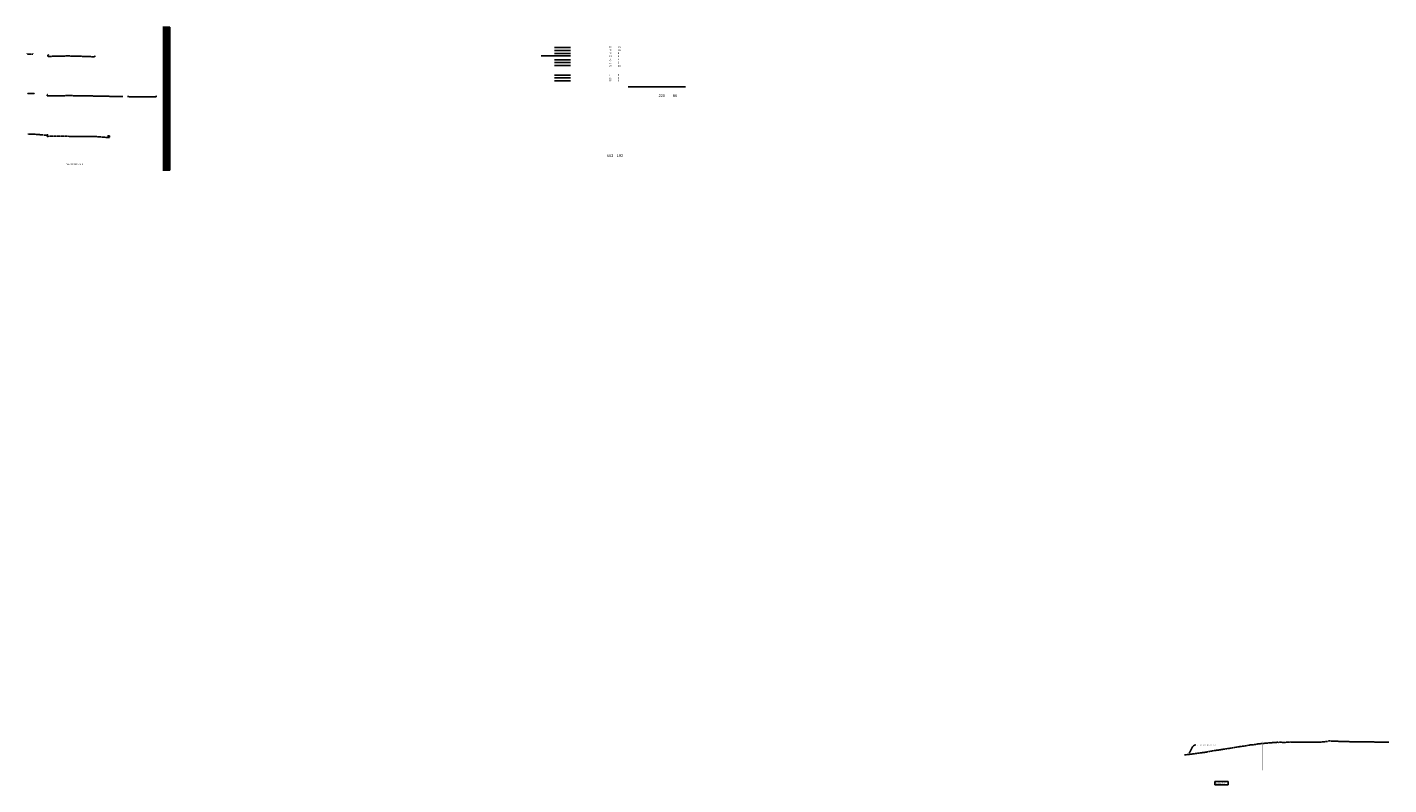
# Model space of a CAD drawing. Header units: feet. Extents: x -492 to 1379366, y -45 to 461004.
# Tile 19 of 19: x 1378365 to 1379366, y 457115 to 457671. Entities that reach past the tile are written whole.
import ezdxf
from ezdxf import colors
from ezdxf.entities.mleader import LeaderData, LeaderLine
from ezdxf.math import Vec2, Vec3

# ---------------------------------------------------------------- set-up
doc = ezdxf.new("R2010")
doc.units = ezdxf.units.FT
doc.header["$LTSCALE"] = 3.5
doc.header["$MEASUREMENT"] = 0
doc.linetypes.add('OhDOT_USTN2', pattern=[0.11, 0.069, -0.041])
for name, color, linetype in [('SH_Major_Grid_Line', 254, 'Continuous'), ('SH_Minor_Grid_Line', 247, 'Continuous'), ('XS_P_Curb', 6, 'Continuous'), ('XS_P_Finished_Grade', 3, 'Continuous'), ('XS_P_Text_Info', 7, 'Continuous'), ('XS_X_Ground_Line', 180, 'OhDOT_USTN2')]:
    doc.layers.add(name, color=color, linetype=linetype)
doc.styles.add('Slanted-Normal', font='font31.shx', dxfattribs={"height": 0.1})
doc.styles.get("Standard").update_dxf_attribs({"font": 'font31.shx'})
doc.styles.add('Style-font31', font='font31.shx')

msp = doc.modelspace()

# ---------------------------------------------------------------- linework, layer by layer
at = {"layer": 'SH_Major_Grid_Line', "color": 1}
for p, q in [((1378465, 457671.4), (1378470, 457671.4)), ((1378470, 457671.4), (1378470, 457566.4)), ((1378465, 457666.4), (1378470, 457666.4)), ((1378465, 457661.4), (1378470, 457661.4)), ((1378465, 457656.4), (1378470, 457656.4)), ((1378465, 457651.4), (1378470, 457651.4)), ((1378465, 457646.4), (1378470, 457646.4)), ((1378465, 457641.4), (1378470, 457641.4)), ((1378465, 457636.4), (1378470, 457636.4)), ((1378465, 457631.4), (1378470, 457631.4)), ((1378465, 457626.4), (1378470, 457626.4)), ((1378465, 457621.4), (1378470, 457621.4)), ((1378465, 457616.4), (1378470, 457616.4)), ((1378465, 457611.4), (1378470, 457611.4)), ((1378465, 457606.4), (1378470, 457606.4)), ((1378465, 457601.4), (1378470, 457601.4)), ((1378465, 457596.4), (1378470, 457596.4)), ((1378465, 457591.4), (1378470, 457591.4)), ((1378465, 457586.4), (1378470, 457586.4)), ((1378465, 457581.4), (1378470, 457581.4)), ((1378465, 457576.4), (1378470, 457576.4)), ((1378465, 457571.4), (1378470, 457571.4)), ((1378465, 457566.4), (1378470, 457566.4))]:
    msp.add_line(p, q, dxfattribs=at)
at = {"layer": 'SH_Minor_Grid_Line', "color": 254}
for p, q in [((1378465, 457670.9), (1378470, 457670.9)), ((1378465, 457670.4), (1378470, 457670.4)), ((1378465, 457669.9), (1378470, 457669.9)), ((1378465, 457669.4), (1378470, 457669.4)), ((1378465.5, 457671.4), (1378465.5, 457566.4)), ((1378466, 457671.4), (1378466, 457566.4)), ((1378466.5, 457671.4), (1378466.5, 457566.4)), ((1378467, 457671.4), (1378467, 457566.4)), ((1378467.5, 457671.4), (1378467.5, 457566.4)), ((1378468, 457671.4), (1378468, 457566.4)), ((1378468.5, 457671.4), (1378468.5, 457566.4)), ((1378469, 457671.4), (1378469, 457566.4)), ((1378469.5, 457671.4), (1378469.5, 457566.4)), ((1378465, 457668.9), (1378470, 457668.9)), ((1378465, 457668.4), (1378470, 457668.4)), ((1378465, 457667.9), (1378470, 457667.9)), ((1378465, 457667.4), (1378470, 457667.4)), ((1378465, 457666.9), (1378470, 457666.9)), ((1378465, 457665.9), (1378470, 457665.9)), ((1378465, 457665.4), (1378470, 457665.4)), ((1378465, 457664.9), (1378470, 457664.9)), ((1378465, 457664.4), (1378470, 457664.4)), ((1378465, 457663.9), (1378470, 457663.9)), ((1378465, 457663.4), (1378470, 457663.4)), ((1378465, 457662.9), (1378470, 457662.9)), ((1378465, 457662.4), (1378470, 457662.4)), ((1378465, 457661.9), (1378470, 457661.9)), ((1378465, 457660.9), (1378470, 457660.9)), ((1378465, 457660.4), (1378470, 457660.4)), ((1378465, 457659.9), (1378470, 457659.9)), ((1378465, 457659.4), (1378470, 457659.4)), ((1378465, 457658.9), (1378470, 457658.9)), ((1378465, 457658.4), (1378470, 457658.4)), ((1378465, 457657.9), (1378470, 457657.9)), ((1378465, 457657.4), (1378470, 457657.4)), ((1378465, 457656.9), (1378470, 457656.9)), ((1378465, 457655.9), (1378470, 457655.9)), ((1378465, 457655.4), (1378470, 457655.4)), ((1378465, 457654.9), (1378470, 457654.9)), ((1378465, 457654.4), (1378470, 457654.4)), ((1378465, 457653.9), (1378470, 457653.9)), ((1378465, 457653.4), (1378470, 457653.4)), ((1378465, 457652.9), (1378470, 457652.9)), ((1378465, 457652.4), (1378470, 457652.4)), ((1378465, 457651.9), (1378470, 457651.9)), ((1378465, 457650.9), (1378470, 457650.9)), ((1378465, 457650.4), (1378470, 457650.4)), ((1378465, 457649.9), (1378470, 457649.9)), ((1378465, 457649.4), (1378470, 457649.4)), ((1378465, 457648.9), (1378470, 457648.9)), ((1378465, 457648.4), (1378470, 457648.4)), ((1378465, 457647.9), (1378470, 457647.9)), ((1378465, 457647.4), (1378470, 457647.4)), ((1378465, 457646.9), (1378470, 457646.9)), ((1378465, 457645.9), (1378470, 457645.9)), ((1378465, 457645.4), (1378470, 457645.4)), ((1378465, 457644.9), (1378470, 457644.9)), ((1378465, 457644.4), (1378470, 457644.4)), ((1378465, 457643.9), (1378470, 457643.9)), ((1378465, 457643.4), (1378470, 457643.4)), ((1378465, 457642.9), (1378470, 457642.9)), ((1378465, 457642.4), (1378470, 457642.4)), ((1378465, 457641.9), (1378470, 457641.9)), ((1378465, 457640.9), (1378470, 457640.9)), ((1378465, 457640.4), (1378470, 457640.4)), ((1378465, 457639.9), (1378470, 457639.9)), ((1378465, 457639.4), (1378470, 457639.4)), ((1378465, 457638.9), (1378470, 457638.9)), ((1378465, 457638.4), (1378470, 457638.4)), ((1378465, 457637.9), (1378470, 457637.9)), ((1378465, 457637.4), (1378470, 457637.4)), ((1378465, 457636.9), (1378470, 457636.9)), ((1378465, 457635.9), (1378470, 457635.9)), ((1378465, 457635.4), (1378470, 457635.4)), ((1378465, 457634.9), (1378470, 457634.9)), ((1378465, 457634.4), (1378470, 457634.4)), ((1378465, 457633.9), (1378470, 457633.9)), ((1378465, 457633.4), (1378470, 457633.4)), ((1378465, 457632.9), (1378470, 457632.9)), ((1378465, 457632.4), (1378470, 457632.4)), ((1378465, 457631.9), (1378470, 457631.9)), ((1378465, 457630.9), (1378470, 457630.9)), ((1378465, 457630.4), (1378470, 457630.4)), ((1378465, 457629.9), (1378470, 457629.9)), ((1378465, 457629.4), (1378470, 457629.4)), ((1378465, 457628.9), (1378470, 457628.9)), ((1378465, 457628.4), (1378470, 457628.4)), ((1378465, 457627.9), (1378470, 457627.9)), ((1378465, 457627.4), (1378470, 457627.4)), ((1378465, 457626.9), (1378470, 457626.9)), ((1378465, 457625.9), (1378470, 457625.9)), ((1378465, 457625.4), (1378470, 457625.4)), ((1378465, 457624.9), (1378470, 457624.9)), ((1378465, 457624.4), (1378470, 457624.4)), ((1378465, 457623.9), (1378470, 457623.9)), ((1378465, 457623.4), (1378470, 457623.4)), ((1378465, 457622.9), (1378470, 457622.9)), ((1378465, 457622.4), (1378470, 457622.4)), ((1378465, 457621.9), (1378470, 457621.9)), ((1378465, 457620.9), (1378470, 457620.9)), ((1378465, 457620.4), (1378470, 457620.4)), ((1378465, 457619.9), (1378470, 457619.9)), ((1378465, 457619.4), (1378470, 457619.4)), ((1378465, 457618.9), (1378470, 457618.9)), ((1378465, 457618.4), (1378470, 457618.4)), ((1378465, 457617.9), (1378470, 457617.9)), ((1378465, 457617.4), (1378470, 457617.4)), ((1378465, 457616.9), (1378470, 457616.9)), ((1378465, 457615.9), (1378470, 457615.9)), ((1378465, 457615.4), (1378470, 457615.4)), ((1378465, 457614.9), (1378470, 457614.9)), ((1378465, 457614.4), (1378470, 457614.4)), ((1378465, 457613.9), (1378470, 457613.9)), ((1378465, 457613.4), (1378470, 457613.4)), ((1378465, 457612.9), (1378470, 457612.9)), ((1378465, 457612.4), (1378470, 457612.4)), ((1378465, 457611.9), (1378470, 457611.9)), ((1378465, 457610.9), (1378470, 457610.9)), ((1378465, 457610.4), (1378470, 457610.4)), ((1378465, 457609.9), (1378470, 457609.9)), ((1378465, 457609.4), (1378470, 457609.4)), ((1378465, 457608.9), (1378470, 457608.9)), ((1378465, 457608.4), (1378470, 457608.4)), ((1378465, 457607.9), (1378470, 457607.9)), ((1378465, 457607.4), (1378470, 457607.4)), ((1378465, 457606.9), (1378470, 457606.9)), ((1378465, 457605.9), (1378470, 457605.9)), ((1378465, 457605.4), (1378470, 457605.4)), ((1378465, 457604.9), (1378470, 457604.9)), ((1378465, 457604.4), (1378470, 457604.4)), ((1378465, 457603.9), (1378470, 457603.9)), ((1378465, 457603.4), (1378470, 457603.4)), ((1378465, 457602.9), (1378470, 457602.9)), ((1378465, 457602.4), (1378470, 457602.4)), ((1378465, 457601.9), (1378470, 457601.9)), ((1378465, 457600.9), (1378470, 457600.9)), ((1378465, 457600.4), (1378470, 457600.4)), ((1378465, 457599.9), (1378470, 457599.9)), ((1378465, 457599.4), (1378470, 457599.4)), ((1378465, 457598.9), (1378470, 457598.9)), ((1378465, 457598.4), (1378470, 457598.4)), ((1378465, 457597.9), (1378470, 457597.9)), ((1378465, 457597.4), (1378470, 457597.4)), ((1378465, 457596.9), (1378470, 457596.9)), ((1378465, 457595.9), (1378470, 457595.9)), ((1378465, 457595.4), (1378470, 457595.4)), ((1378465, 457594.9), (1378470, 457594.9)), ((1378465, 457594.4), (1378470, 457594.4)), ((1378465, 457593.9), (1378470, 457593.9)), ((1378465, 457593.4), (1378470, 457593.4)), ((1378465, 457592.9), (1378470, 457592.9)), ((1378465, 457592.4), (1378470, 457592.4)), ((1378465, 457591.9), (1378470, 457591.9)), ((1378465, 457590.9), (1378470, 457590.9)), ((1378465, 457590.4), (1378470, 457590.4)), ((1378465, 457589.9), (1378470, 457589.9)), ((1378465, 457589.4), (1378470, 457589.4)), ((1378465, 457588.9), (1378470, 457588.9)), ((1378465, 457588.4), (1378470, 457588.4)), ((1378465, 457587.9), (1378470, 457587.9)), ((1378465, 457587.4), (1378470, 457587.4)), ((1378465, 457586.9), (1378470, 457586.9)), ((1378465, 457585.9), (1378470, 457585.9)), ((1378465, 457585.4), (1378470, 457585.4)), ((1378465, 457584.9), (1378470, 457584.9)), ((1378465, 457584.4), (1378470, 457584.4)), ((1378465, 457583.9), (1378470, 457583.9)), ((1378465, 457583.4), (1378470, 457583.4)), ((1378465, 457582.9), (1378470, 457582.9)), ((1378465, 457582.4), (1378470, 457582.4)), ((1378465, 457581.9), (1378470, 457581.9)), ((1378465, 457580.9), (1378470, 457580.9)), ((1378465, 457580.4), (1378470, 457580.4)), ((1378465, 457579.9), (1378470, 457579.9)), ((1378465, 457579.4), (1378470, 457579.4)), ((1378465, 457578.9), (1378470, 457578.9)), ((1378465, 457578.4), (1378470, 457578.4)), ((1378465, 457577.9), (1378470, 457577.9)), ((1378465, 457577.4), (1378470, 457577.4)), ((1378465, 457576.9), (1378470, 457576.9)), ((1378465, 457575.9), (1378470, 457575.9)), ((1378465, 457575.4), (1378470, 457575.4)), ((1378465, 457574.9), (1378470, 457574.9)), ((1378465, 457574.4), (1378470, 457574.4)), ((1378465, 457573.9), (1378470, 457573.9)), ((1378465, 457573.4), (1378470, 457573.4)), ((1378465, 457572.9), (1378470, 457572.9)), ((1378465, 457572.4), (1378470, 457572.4)), ((1378465, 457571.9), (1378470, 457571.9)), ((1378465, 457570.9), (1378470, 457570.9)), ((1378465, 457570.4), (1378470, 457570.4)), ((1378465, 457569.9), (1378470, 457569.9)), ((1378465, 457569.4), (1378470, 457569.4)), ((1378465, 457568.9), (1378470, 457568.9)), ((1378465, 457568.4), (1378470, 457568.4)), ((1378465, 457567.9), (1378470, 457567.9)), ((1378465, 457567.4), (1378470, 457567.4)), ((1378465, 457566.9), (1378470, 457566.9))]:
    msp.add_line(p, q, dxfattribs=at)
at = {"layer": 'XS_P_Curb', "color": 1, "flags": 128}
for points in [[(1378764.4, 457650.5), (1378742.9, 457650.5)], [(1378764.4, 457656.6), (1378752.6, 457656.6)], [(1378764.4, 457647.5), (1378752.6, 457647.5)], [(1378764.4, 457643.4), (1378752.6, 457643.4)], [(1378764.4, 457636.3), (1378752.6, 457636.3)], [(1378764.4, 457631.9), (1378752.6, 457631.9)]]:
    msp.add_lwpolyline(points, dxfattribs=at)
at = {"layer": 'XS_P_Curb', "flags": 128}
for points in [[(1378764.4, 457654.3), (1378752.6, 457654.3)], [(1378764.4, 457652.1), (1378752.6, 457652.1)], [(1378764.4, 457645.4), (1378752.6, 457645.4)], [(1378764.4, 457634.2), (1378752.6, 457634.2)], [(1378806.7, 457627.5), (1378849, 457627.5)], [(1379272.6, 457146.4), (1379272.6, 457146.4)], [(1379272.6, 457146.2), (1379272.6, 457146.2)]]:
    msp.add_lwpolyline(points, dxfattribs=at)
at = {"layer": 'XS_P_Text_Info', "const_width": 0.15, "flags": 128}
msp.add_lwpolyline([(1379272.6, 457125.7), (1379272.6, 457145.4)], dxfattribs=at)
at = {"layer": 'XS_X_Ground_Line', "flags": 128}
for points in [[(1378365.2, 457652.1), (1378365.2, 457651.7), (1378369.3, 457651.7), (1378369.3, 457652)], [(1378380.9, 457650.9), (1378380.9, 457651.2), (1378380.4, 457651.2), (1378380.4, 457649.9), (1378380.9, 457649.9), (1378385.4, 457650.1), (1378391.2, 457650.2), (1378394.9, 457650.3), (1378400, 457650.2), (1378405.8, 457650), (1378414.1, 457649.7), (1378414.8, 457649.7), (1378414.8, 457650.7)], [(1378365.7, 457623), (1378365.7, 457622.7), (1378370.3, 457622.6), (1378370.3, 457622.9)], [(1378380.5, 457621.9), (1378380.5, 457622.1), (1378379.9, 457622.1), (1378379.9, 457620.9), (1378380.5, 457620.9), (1378381.4, 457620.9), (1378385.4, 457621.1), (1378385.7, 457621.1), (1378392.3, 457621.1), (1378395.5, 457621.2), (1378400, 457621.1), (1378404.3, 457621.1), (1378407.6, 457621), (1378427.3, 457620.6), (1378430.9, 457620.5), (1378435.5, 457620.4)], [(1378439, 457620.4), (1378460, 457620.2), (1378460, 457621.2)], [(1378366, 457593.2), (1378366, 457592.9), (1378369.4, 457592.8), (1378370.8, 457592.8), (1378379.9, 457592), (1378379.9, 457592.3)], [(1378380.4, 457592.2), (1378380.4, 457592.3), (1378379.9, 457592.3), (1378379.9, 457591.2)], [(1378424.5, 457591.4), (1378424.5, 457591.5), (1378425.6, 457591.5), (1378425.6, 457590.4), (1378424.5, 457590.4), (1378424, 457590.4), (1378423, 457590.5), (1378419.2, 457590.8), (1378415.6, 457591.1), (1378408.1, 457591.1), (1378400, 457591.2), (1378384.5, 457591.4), (1378381.8, 457591.3), (1378381.3, 457591.3), (1378380.4, 457591.2), (1378379.9, 457591.2), (1378380.4, 457591.2)], [(1379215.7, 457136.9), (1379220, 457137.4), (1379225.2, 457138.1), (1379227.4, 457138.4), (1379231.2, 457138.9), (1379235.3, 457139.7), (1379237.4, 457140.1), (1379240.7, 457140.5), (1379243, 457140.9), (1379248.5, 457141.7), (1379251.3, 457142.2), (1379252.7, 457142.5), (1379253.3, 457142.6), (1379260.5, 457143.6), (1379261.5, 457143.8), (1379263.6, 457144.2), (1379268.2, 457144.6), (1379269, 457144.9), (1379271.3, 457145.1), (1379271.7, 457145.2), (1379278.6, 457145.8), (1379281.1, 457146), (1379284.1, 457146.2), (1379285, 457146.1), (1379285.4, 457146.2), (1379286.5, 457146.3), (1379287.2, 457146.4), (1379287.2, 457145.9), (1379293, 457146.4), (1379300.3, 457146.2), (1379305.7, 457146.2), (1379315, 457146.3), (1379319.5, 457146.7), (1379321.2, 457146.7), (1379321.2, 457147.2), (1379321.7, 457147.2), (1379325.6, 457147), (1379326.7, 457146.9), (1379327.6, 457146.9), (1379328.2, 457146.9), (1379338.1, 457146.6), (1379344.2, 457146.5), (1379365.7, 457146.3)]]:
    msp.add_lwpolyline(points, dxfattribs=at)

# ---------------------------------------------------------------- texts
at = {"layer": 'XS_P_Curb', "attachment_point": 1}
for s, insert, char_height in [('34', (1378792.7, 457650.7), 1.25), ('23', (1378792.7, 457657.3), 1.25), ('15', (1378792.7, 457655.1), 1.25), ('18', (1378792.7, 457652.9), 1.25), ('5', (1378799.2, 457652.9), 1.25), ('10', (1378799.2, 457657.3), 1.25), ('15', (1378799.2, 457655.1), 1.25), ('6', (1378799.2, 457650.7), 1.25), ('10', (1378792.7, 457648.4), 1.25), ('12', (1378792.7, 457646.2), 1.25), ('19', (1378792.7, 457643.7), 1.25), ('4', (1378799.2, 457648.4), 1.25), ('1', (1378799.2, 457646.2), 1.25), ('13', (1378799.2, 457643.7), 1.25), ('7', (1378792.7, 457637.1), 1.25), ('22', (1378792.7, 457634.7), 1.25), ('25', (1378792.7, 457632.8), 1.25), ('3', (1378799.2, 457637.1), 1.25), ('3', (1378799.2, 457634.7), 1.25), ('3', (1378799.2, 457632.8), 1.25), ('220', (1378829.2, 457622.1), 2), ('85', (1378839.6, 457622.1), 2), ('603', (1378791.3, 457578.1), 2), ('192', (1378798.5, 457578.1), 2)]:
    msp.add_mtext_dynamic_manual_height_columns(s, width=30.916, gutter_width=10, heights=[0], dxfattribs=dict(at, insert=insert, char_height=char_height))
at = {"layer": 'XS_P_Finished_Grade', "insert": (1378400, 457570.9), "char_height": 0.7, "attachment_point": 5, "style": 'Slanted-Normal'}
msp.add_mtext('YELLOWOOD DRIVE RIGHT', dxfattribs=at)
at = {"layer": 'XS_P_Text_Info', "insert": (1379238.1, 457117.1), "char_height": 0.65, "attachment_point": 1, "bg_fill": 16, "box_fill_scale": 1.5, "bg_fill_color": 256, "bg_fill_transparency": 0}
msp.add_mtext_dynamic_manual_height_columns('SEE SHEET 43 FOR DRIVE PROFILES', width=9.28, gutter_width=10, heights=[1.92], dxfattribs=at)

# ---------------------------------------------------------------- leaders
at = {"layer": 'XS_P_Text_Info'}
ml = msp.add_multileader_mtext('Standard', dxfattribs=at)
ml.set_content('Ex. GRADE AT TIE IN APPX. 13.5%', color=256, style='Style-font31')
ml.set_leader_properties()
ml.build(insert=Vec2(0, 0))
ml.multileader.update_dxf_attribs({"leader_type": 2, "text_right_attachment_type": 3, "dogleg_length": 0.1, "arrow_head_size": 0.625, "scale": 5})
ctx = ml.context
ctx.base_point, ctx.scale, ctx.char_height, ctx.arrow_head_size, ctx.landing_gap_size, ctx.plane_origin = Vec3(1379223.9, 457144.2), 5, 0.625, 0.625, 0.5, Vec3(1379230.8, 457145.6)
ctx.right_attachment = 3
notes = []
notes.append((ctx, [(0, (1, 1, 0), (1379223.4, 457144.2), (1, 0), 0.5, [(0, [(1379218.4, 457137.7)], 0, [])])]))
ctx.mtext.insert, ctx.mtext.width, ctx.mtext.flow_direction = Vec3(1379224.4, 457144.5), 8.637, 5
for ctx, leaders in notes:
    for number, flags, end, landing, length, lines in leaders:
        leader = LeaderData()
        leader.index, (leader.has_last_leader_line, leader.has_dogleg_vector, leader.attachment_direction) = number, flags
        leader.last_leader_point, leader.dogleg_vector, leader.dogleg_length = Vec3(end), Vec3(landing), length
        for number, points, colour, breaks in lines:
            line = LeaderLine()
            line.index, line.vertices, line.color, line.breaks = number, Vec3.list(points), colors.encode_raw_color(colour), breaks
            leader.lines.append(line)
        ctx.leaders.append(leader)

doc.saveas('drawing.dxf')
